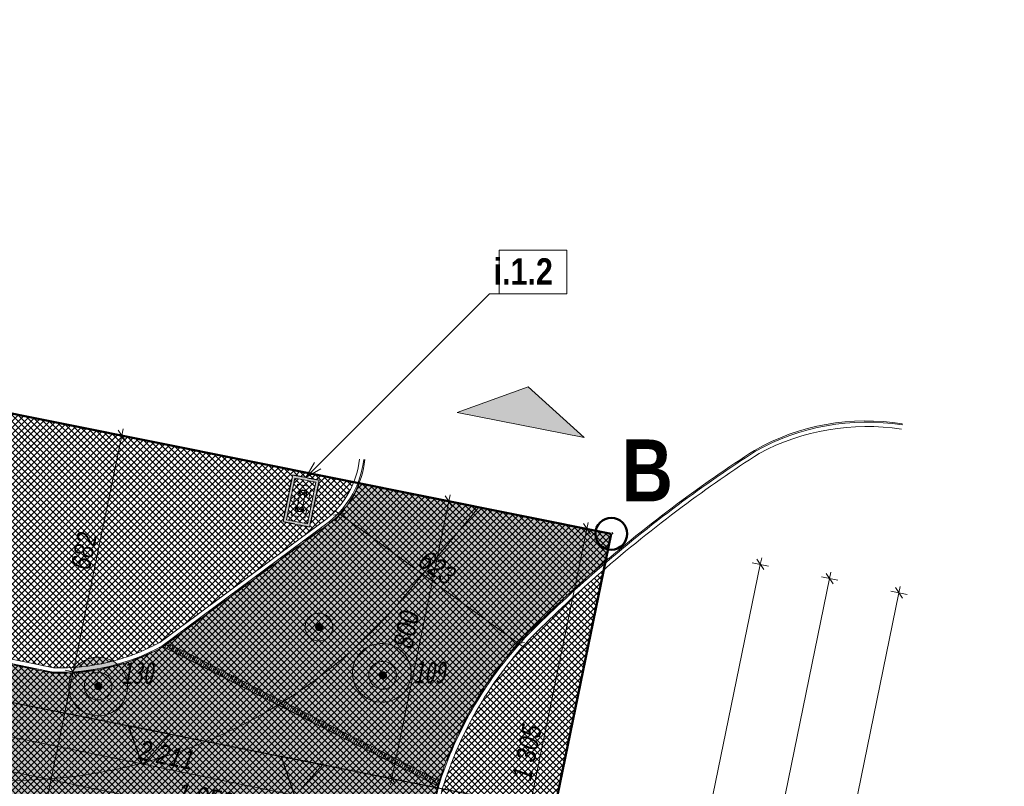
# Model space of a CAD drawing. Header units: metres. Extents: x -94 to 181, y -785 to -637.
# Tile 70 of 70: x 51 to 79, y -694 to -672. Entities that reach past the tile are written whole.
import ezdxf
from ezdxf.xclip import XClip

# ---------------------------------------------------------------- set-up
doc = ezdxf.new("R2010")
doc.units = ezdxf.units.M
doc.header["$MEASUREMENT"] = 0
doc.header["$XCLIPFRAME"] = 0
for name, pattern in [('Krawędzie ukryte', [0.85, 0.6, -0.25]), ('Krawędzie ukryte drobniejsze', [0.425, 0.3, -0.125]), ('Przerywana długa', [1.3, 1, -0.3]), ('Przerywana kopia', [0.5, 0.3, -0.2])]:
    doc.linetypes.add(name, pattern=pattern)
for name, color, linetype, lineweight in [('! Pylony - PZT_Nr_pióra__1', 7, 'Continuous', 13), ('! Pylony - PZT_Nr_pióra__101', 7, 'Continuous', 5), ('! Pylony - PZT_Nr_pióra__19', 255, 'Continuous', 15), ('! Pylony - PZT_Nr_pióra__41', 7, 'Continuous', 15), ('! Pylony - PZT_Nr_pióra__7', 7, 'Continuous', 13), ('! PZT - bilans terenu_Nr_pióra__125', 6, 'Continuous', 25), ('! PZT - bilans terenu_Nr_pióra__242', 4, 'Continuous', 25), ('! PZT - bilans terenu_Nr_pióra__255', 30, 'Continuous', 15), ('0_Nr_pióra__16', 7, 'Continuous', 13), ('Mapa Poniatowa - do zatwierdzenia (3)_39_0_Nr_pióra__1', 7, 'Continuous', 13), ('PZT DRZEWA DO USUNIĘCIA _Nr_pióra__1', 7, 'Continuous', 13), ('PZT DRZEWA DO USUNIĘCIA _Nr_pióra__161', 7, 'Continuous', 5), ('PZT DRZEWA DO USUNIĘCIA _Nr_pióra__20', 1, 'Continuous', 13), ('PZT DRZEWA DO USUNIĘCIA _Nr_pióra__244', 7, 'Continuous', 20), ('PZT_Nr_pióra__1', 7, 'Continuous', 13), ('PZT_Nr_pióra__101', 7, 'Continuous', 5), ('PZT_Nr_pióra__18', 9, 'Continuous', 13), ('PZT_Nr_pióra__21', 7, 'Continuous', 25), ('PZT_Nr_pióra__243', 100, 'Continuous', 25), ('PZT_Nr_pióra__40', 4, 'Continuous', 13), ('PZT_Nr_pióra__41', 7, 'Continuous', 15), ('PZT_Nr_pióra__98', 154, 'Continuous', 13), ('Wymiarowanie - PZT_Nr_pióra__101', 7, 'Continuous', 5), ('Wymiarowanie - PZT_Nr_pióra__161', 7, 'Continuous', 5)]:
    doc.layers.add(name, color=color, linetype=linetype, lineweight=lineweight)
for name, color, linetype, lineweight, true_color in [('! PZT - bilans terenu_Nr_pióra__126', 7, 'Continuous', 25, 0xff0404), ('! PZT - bilans terenu_Nr_pióra__246', 7, 'Continuous', 25, 0x42972d), ('PZT DRZEWA DO USUNIĘCIA _Nr_pióra__220', 7, 'Continuous', 5, 0xd90005), ('PZT_Nr_pióra__214', 7, 'Continuous', 50, 0xac060b), ('PZT_Nr_pióra__232', 7, 'Continuous', 13, 0x24a2ff)]:
    doc.layers.add(name, color=color, linetype=linetype, lineweight=lineweight, true_color=true_color)
for name, color, linetype in [('PZT', 7, 'Continuous'), ('PZT MDCP', 7, 'Continuous'), ('Wymiarowanie - PZT', 7, 'Continuous')]:
    doc.layers.add(name, color=color, linetype=linetype)
doc.styles.add('GENERATED_STYLE_1', font='txt')
doc.styles.add('GENERATED_STYLE_4', font='txt')
doc.styles.add('GENERATED_STYLE_5', font='txt')
doc.linetypes.add('Strzałki kopia', pattern='A,0,[2,PT.D.021.Shx,S=0.015873,R=0,X=0,Y=0],-2.5,0', length=2.5)
doc.dimstyles.new('GENERATED_STYLE__1', dxfattribs={"dimtxt": 0.55, "dimasz": 0.2375, "dimexe": 0.18, "dimexo": 0, "dimgap": 0.09, "dimtad": 1, "dimdec": 0, "dimlfac": 100, "dimzin": 0, "dimdsep": 46, "dimtxsty": 'GENERATED_STYLE_1', "dimblk": 'ARROWHEAD_6', "dimblk1": 'ARROWHEAD_6', "dimblk2": 'ARROWHEAD_6', "dimcen": 0.09, "dimclrd": 7, "dimclre": 7, "dimclrt": 7, "dimadec": 1, "dimazin": 0, "dimtfac": 1, "dimtdec": 4, "dimtmove": 0, "dimatfit": 3, "dimfxl": 0, "dimtolj": 1, "dimtzin": 0, "dimarcsym": 0})
doc.dimstyles.new('GENERATED_STYLE__2', dxfattribs={"dimtxt": 0.55, "dimasz": 0.2375, "dimexe": 0.18, "dimexo": 0, "dimgap": 0.09, "dimtad": 1, "dimdec": 0, "dimlfac": 100, "dimzin": 0, "dimdsep": 46, "dimtxsty": 'GENERATED_STYLE_1', "dimblk": 'ARROWHEAD_6', "dimblk1": 'ARROWHEAD_6', "dimblk2": 'ARROWHEAD_6', "dimcen": 0.09, "dimclrd": 7, "dimclre": 7, "dimclrt": 7, "dimadec": 1, "dimazin": 0, "dimtfac": 1, "dimtdec": 4, "dimtmove": 2, "dimatfit": 3, "dimfxl": 0, "dimtolj": 1, "dimtzin": 0, "dimarcsym": 0})
picture_1 = doc.add_image_def('image1.tif', size_in_pixel=(3509, 6496))
pattern_1 = [(45, (0, 0), (-0.088388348, 0.088388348), []), (135, (0, 0), (0.088388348, 0.088388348), [])]

# ---------------------------------------------------------------- blocks, each defined once
blk = doc.blocks.new('Rysunek_1_39', base_point=(43.899, -710.766))
at = {"layer": 'Mapa Poniatowa - do zatwierdzenia (3)_39_0_Nr_pióra__1'}
image = blk.add_image(picture_1, insert=(-93.597, -636.506), size_in_units=(148.519, 274.99), rotation=-90, dxfattribs=at)
image.set_boundary_path([(-0.5, -0.5), (3508.5, 6495.5)])
blk = doc.blocks.new('*D21')
at = {"layer": 'Wymiarowanie - PZT_Nr_pióra__101', "linetype": 'Continuous'}
for p, q in [((67.71, -720.328), (74.379, -687.863)), ((66.347, -726.963), (67.71, -720.328)), ((67.94, -720.375), (67.48, -720.281)), ((66.577, -727.01), (66.118, -726.916)), ((66.309, -727.147), (66.347, -726.963))]:
    blk.add_line(p, q, dxfattribs=at)
at = {"layer": 'Wymiarowanie - PZT_Nr_pióra__161', "linetype": 'Continuous'}
for p, q in [((67.613, -720.181), (67.807, -720.476)), ((66.25, -726.815), (66.444, -727.111))]:
    blk.add_line(p, q, dxfattribs=at)
at = {"layer": 'Wymiarowanie - PZT_Nr_pióra__101', "insert": (66.815, -724.141), "char_height": 0.55, "attachment_point": 7, "rotation": 78.3916, "style": 'GENERATED_STYLE_1'}
blk.add_mtext('\\A1;{\\fArial Narrow|b0|i1|c238|p34;677}', dxfattribs=at)
blk = doc.blocks.new('ARROWHEAD_6')
at = {"color": 0, "linetype": 'Continuous', "lineweight": 0}
for p, q in [((0, 0), (-1, 0)), ((-0.5, -0.5), (0.5, 0.5))]:
    blk.add_line(p, q, dxfattribs=at)
blk = doc.blocks.new('*D22')
at = {"layer": 'Wymiarowanie - PZT_Nr_pióra__101', "linetype": 'Continuous'}
for p, q in [((67.71, -720.328), (74.379, -687.863)), ((74.609, -687.91), (74.15, -687.815)), ((74.379, -687.863), (74.417, -687.679))]:
    blk.add_line(p, q, dxfattribs=at)
at = {"layer": 'Wymiarowanie - PZT_Nr_pióra__161', "linetype": 'Continuous'}
for p, q in [((74.477, -688.01), (74.282, -687.715)), ((67.613, -720.181), (67.807, -720.476))]:
    blk.add_line(p, q, dxfattribs=at)
at = {"layer": 'Wymiarowanie - PZT_Nr_pióra__101', "insert": (70.778, -704.849), "char_height": 0.55, "attachment_point": 7, "rotation": 78.3916, "style": 'GENERATED_STYLE_1'}
blk.add_mtext('\\A1;{\\fArial Narrow|b0|i1|c238|p34;3\xa0314}', dxfattribs=at)
blk = doc.blocks.new('*D33')
at = {"layer": 'Wymiarowanie - PZT_Nr_pióra__101', "linetype": 'Continuous'}
for p, q in [((72.42, -687.46), (72.458, -687.277)), ((68.16, -708.2), (72.42, -687.46)), ((72.65, -687.507), (72.191, -687.413)), ((68.389, -708.248), (67.93, -708.153)), ((66.287, -717.317), (68.16, -708.2))]:
    blk.add_line(p, q, dxfattribs=at)
at = {"layer": 'Wymiarowanie - PZT_Nr_pióra__161', "linetype": 'Continuous'}
for p, q in [((72.518, -687.608), (72.323, -687.313)), ((68.062, -708.053), (68.257, -708.348))]:
    blk.add_line(p, q, dxfattribs=at)
at = {"layer": 'Wymiarowanie - PZT_Nr_pióra__101', "insert": (70.023, -698.584), "char_height": 0.55, "attachment_point": 7, "rotation": 78.3916, "style": 'GENERATED_STYLE_1'}
blk.add_mtext('\\A1;{\\fArial Narrow|b0|i1|c238|p34;2\xa0117}', dxfattribs=at)
blk = doc.blocks.new('*D36')
at = {"layer": 'Wymiarowanie - PZT_Nr_pióra__101', "linetype": 'Continuous'}
for p, q in [((76.338, -688.265), (76.376, -688.081)), ((68.306, -727.365), (76.338, -688.265)), ((76.568, -688.312), (76.109, -688.218)), ((68.536, -727.413), (68.077, -727.318)), ((68.269, -727.549), (68.306, -727.365))]:
    blk.add_line(p, q, dxfattribs=at)
at = {"layer": 'Wymiarowanie - PZT_Nr_pióra__161', "linetype": 'Continuous'}
for p, q in [((76.436, -688.413), (76.241, -688.117)), ((68.209, -727.218), (68.404, -727.513))]:
    blk.add_line(p, q, dxfattribs=at)
at = {"layer": 'Wymiarowanie - PZT_Nr_pióra__101', "insert": (72.055, -708.569), "char_height": 0.55, "attachment_point": 7, "rotation": 78.3916, "style": 'GENERATED_STYLE_1'}
blk.add_mtext('\\A1;{\\fArial Narrow|b0|i1|c238|p34;3\xa0992}', dxfattribs=at)
blk = doc.blocks.new('*D37')
at = {"layer": 'Wymiarowanie - PZT_Nr_pióra__101', "linetype": 'Continuous'}
for p, q in [((63.841, -685.72), (63.381, -685.626)), ((63.611, -685.673), (63.649, -685.49)), ((62.001, -693.51), (63.611, -685.673)), ((62.231, -693.557), (61.772, -693.463)), ((61.963, -693.693), (62.001, -693.51))]:
    blk.add_line(p, q, dxfattribs=at)
at = {"layer": 'Wymiarowanie - PZT_Nr_pióra__161', "linetype": 'Continuous'}
for p, q in [((63.708, -685.821), (63.514, -685.526)), ((61.904, -693.362), (62.098, -693.657))]:
    blk.add_line(p, q, dxfattribs=at)
at = {"layer": 'Wymiarowanie - PZT_Nr_pióra__101', "insert": (62.583, -689.869), "char_height": 0.55, "attachment_point": 7, "rotation": 78.3916, "style": 'GENERATED_STYLE_1'}
blk.add_mtext('\\A1;{\\fArial Narrow|b0|i1|c238|p34;800}', dxfattribs=at)
blk = doc.blocks.new('Etykieta_9', base_point=(59.572, -685.003))
at = {"layer": 'Wymiarowanie - PZT_Nr_pióra__101', "linetype": 'Continuous'}
for p, q in [((66.954, -678.576), (65.034, -678.576)), ((65.034, -678.576), (65.034, -679.812)), ((65.034, -678.576), (66.954, -678.576)), ((65.034, -679.812), (65.034, -678.576)), ((66.954, -679.812), (66.954, -678.576)), ((66.954, -678.576), (66.954, -679.812)), ((59.572, -685.003), (64.764, -679.812)), ((64.764, -679.812), (65.034, -679.812)), ((65.034, -679.812), (66.954, -679.812)), ((65.034, -679.812), (66.954, -679.812)), ((66.954, -679.812), (65.034, -679.812)), ((59.572, -685.003), (59.814, -684.585)), ((59.572, -685.003), (59.99, -684.762))]:
    blk.add_line(p, q, dxfattribs=at)
at = {"layer": 'Wymiarowanie - PZT_Nr_pióra__101', "insert": (65.994, -678.808), "char_height": 0.75, "attachment_point": 2, "style": 'GENERATED_STYLE_5'}
blk.add_mtext('\\A1;{\\pt0,101;\\fArial Narrow|b1|i0|c238|p34;i.1.2 \\fArial Narrow|b1|i0|c238|p34;\\A1{\\H.66x;\\S^  ;}\\fArial Narrow|b1|i0|c238|p34;\\fArial Narrow|b1|i0|c238|p34;\\A1{\\H.66x;\\S^  ;}\\fArial Narrow|b1|i0|c238|p34;\\fArial Narrow|b1|i0|c238|p34;\\fArial Narrow|b1|i0|c238|p34;\\fArial Narrow|b1|i0|c238|p34;\\fArial Narrow|b1|i0|c238|p34;\\fArial Narrow|b1|i0|c238|p34;\\fArial Narrow|b1|i0|c238|p34;\\fArial Narrow|b1|i0|c238|p34;\\fArial Narrow|b1|i0|c238|p34;\\fArial Narrow|b1|i0|c238|p34;\\fArial Narrow|b1|i0|c238|p34;\\fArial Narrow|b1|i0|c238|p34;\\fArial Narrow|b1|i0|c238|p34;\\fArial Narrow|b1|i0|c238|p34;\\fArial Narrow|b1|i0|c238|p34;\\fArial Narrow|b1|i0|c238|p34;\\fArial Narrow|b1|i0|c238|p34;\\fArial Narrow|b1|i0|c238|p34;\\fArial Narrow|b1|i0|c238|p34;\\fArial Narrow|b1|i0|c238|p34;\\fArial Narrow|b1|i0|c238|p34;\\fArial Narrow|b1|i0|c238|p34;\\fArial Narrow|b1|i0|c238|p34;\\fArial Narrow|b1|i0|c238|p34;\\fArial Narrow|b1|i0|c238|p34;\\fArial Narrow|b1|i0|c238|p34;}', dxfattribs=at)
blk = doc.blocks.new('Symbol wejścia 19_2')
at = {"layer": 'PZT_Nr_pióra__40', "linetype": 'Continuous'}
blk.add_hatch(color=256, dxfattribs=at).paths.add_polyline_path([(0, 0), (3.667, 0), (1.833, 1.1)])
at = {"layer": 'PZT_Nr_pióra__41', "linetype": 'Continuous'}
for p, q in [((0, 0), (1.833, 1.1)), ((3.667, 0), (1.833, 1.1)), ((0, 0), (3.667, 0))]:
    blk.add_line(p, q, dxfattribs=at)
blk = doc.blocks.new('*D74')
at = {"layer": 'Wymiarowanie - PZT_Nr_pióra__101', "linetype": 'Continuous'}
for p, q in [((47.05, -692.697), (47.144, -692.238)), ((47.097, -692.467), (66.195, -696.39)), ((66.148, -696.62), (66.242, -696.161)), ((66.195, -696.39), (66.379, -696.428))]:
    blk.add_line(p, q, dxfattribs=at)
at = {"layer": 'Wymiarowanie - PZT_Nr_pióra__161', "linetype": 'Continuous'}
for p, q in [((47.245, -692.37), (46.949, -692.565)), ((66.047, -696.488), (66.342, -696.293))]:
    blk.add_line(p, q, dxfattribs=at)
at = {"layer": 'Wymiarowanie - PZT_Nr_pióra__101', "insert": (55.892, -694.162), "char_height": 0.55, "attachment_point": 7, "rotation": 348.3916, "style": 'GENERATED_STYLE_1'}
blk.add_mtext('\\A1;{\\fArial Narrow|b0|i1|c238|p34;1\xa0950}', dxfattribs=at)
blk = doc.blocks.new('*D78')
at = {"layer": 'Wymiarowanie - PZT_Nr_pióra__101', "linetype": 'Continuous'}
for p, q in [((52.992, -690.5), (54.365, -683.815)), ((50.358, -703.322), (52.992, -690.5)), ((53.222, -690.547), (52.763, -690.453)), ((48.346, -713.117), (50.358, -703.322)), ((50.588, -703.369), (50.129, -703.274))]:
    blk.add_line(p, q, dxfattribs=at)
at = {"layer": 'Wymiarowanie - PZT_Nr_pióra__161', "linetype": 'Continuous'}
for p, q in [((52.895, -690.352), (53.089, -690.647)), ((50.261, -703.174), (50.456, -703.469))]:
    blk.add_line(p, q, dxfattribs=at)
at = {"layer": 'Wymiarowanie - PZT_Nr_pióra__101', "insert": (51.408, -697.664), "char_height": 0.55, "attachment_point": 7, "rotation": 78.3916, "style": 'GENERATED_STYLE_1'}
blk.add_mtext('\\A1;{\\fArial Narrow|b0|i1|c238|p34;1\xa0309}', dxfattribs=at)
blk = doc.blocks.new('*D79')
at = {"layer": 'Wymiarowanie - PZT_Nr_pióra__101', "linetype": 'Continuous'}
for p, q in [((54.365, -683.815), (54.403, -683.631)), ((52.992, -690.5), (54.365, -683.815)), ((54.595, -683.862), (54.136, -683.767)), ((53.222, -690.547), (52.763, -690.453))]:
    blk.add_line(p, q, dxfattribs=at)
at = {"layer": 'Wymiarowanie - PZT_Nr_pióra__161', "linetype": 'Continuous'}
for p, q in [((54.463, -683.962), (54.268, -683.667)), ((52.895, -690.352), (53.089, -690.647))]:
    blk.add_line(p, q, dxfattribs=at)
at = {"layer": 'Wymiarowanie - PZT_Nr_pióra__101', "insert": (53.465, -687.652), "char_height": 0.55, "attachment_point": 7, "rotation": 78.3916, "style": 'GENERATED_STYLE_1'}
blk.add_mtext('\\A1;{\\fArial Narrow|b0|i1|c238|p34;682}', dxfattribs=at)
blk = doc.blocks.new('*D105')
at = {"layer": 'Wymiarowanie - PZT_Nr_pióra__101', "linetype": 'Continuous'}
for p, q in [((49.238, -690.953), (50.848, -683.115)), ((51.078, -683.162), (50.618, -683.068)), ((50.848, -683.115), (50.886, -682.931)), ((49.468, -691), (49.008, -690.906)), ((49.2, -691.136), (49.238, -690.953))]:
    blk.add_line(p, q, dxfattribs=at)
at = {"layer": 'Wymiarowanie - PZT_Nr_pióra__161', "linetype": 'Continuous'}
for p, q in [((50.945, -683.263), (50.751, -682.967)), ((49.141, -690.805), (49.335, -691.1))]:
    blk.add_line(p, q, dxfattribs=at)
at = {"layer": 'Wymiarowanie - PZT_Nr_pióra__101', "insert": (49.829, -687.529), "char_height": 0.55, "attachment_point": 7, "rotation": 78.3916, "style": 'GENERATED_STYLE_1'}
blk.add_mtext('\\A1;{\\fArial Narrow|b0|i1|c238|p34;800}', dxfattribs=at)
blk = doc.blocks.new('*D111')
at = {"layer": 'Wymiarowanie - PZT_Nr_pióra__101', "linetype": 'Continuous'}
for p, q in [((60.667, -685.855), (60.393, -686.235)), ((60.53, -686.045), (60.378, -685.935)), ((65.581, -689.692), (60.53, -686.045)), ((65.718, -689.502), (65.443, -689.882)), ((65.733, -689.802), (65.581, -689.692))]:
    blk.add_line(p, q, dxfattribs=at)
at = {"layer": 'Wymiarowanie - PZT_Nr_pióra__161', "linetype": 'Continuous'}
for p, q in [((60.704, -686.016), (60.355, -686.073)), ((65.406, -689.72), (65.755, -689.664))]:
    blk.add_line(p, q, dxfattribs=at)
at = {"layer": 'Wymiarowanie - PZT_Nr_pióra__101', "insert": (62.691, -687.47), "char_height": 0.55, "attachment_point": 7, "rotation": 324.1658, "style": 'GENERATED_STYLE_1'}
blk.add_mtext('\\A1;{\\fArial Narrow|b0|i1|c238|p34;623}', dxfattribs=at)
blk = doc.blocks.new('*D115')
at = {"layer": 'Wymiarowanie - PZT_Nr_pióra__101', "linetype": 'Continuous'}
for p, q in [((34.938, -688.991), (44.734, -691.003)), ((44.686, -691.233), (44.781, -690.774)), ((44.734, -691.003), (66.388, -695.452)), ((66.341, -695.681), (66.435, -695.222)), ((66.388, -695.452), (66.571, -695.489))]:
    blk.add_line(p, q, dxfattribs=at)
at = {"layer": 'Wymiarowanie - PZT_Nr_pióra__161', "linetype": 'Continuous'}
for p, q in [((44.881, -690.906), (44.586, -691.101)), ((66.24, -695.549), (66.535, -695.354))]:
    blk.add_line(p, q, dxfattribs=at)
at = {"layer": 'Wymiarowanie - PZT_Nr_pióra__101', "insert": (54.807, -692.96), "char_height": 0.55, "attachment_point": 7, "rotation": 348.3916, "style": 'GENERATED_STYLE_1'}
blk.add_mtext('\\A1;{\\fArial Narrow|b0|i1|c238|p34;2\xa0211}', dxfattribs=at)
blk = doc.blocks.new('*D135')
at = {"layer": 'Wymiarowanie - PZT_Nr_pióra__101', "linetype": 'Continuous'}
for p, q in [((64.891, -699.239), (67.517, -686.456)), ((67.746, -686.503), (67.287, -686.409)), ((67.517, -686.456), (67.555, -686.273)), ((64.569, -700.807), (64.891, -699.239)), ((65.121, -699.286), (64.661, -699.192))]:
    blk.add_line(p, q, dxfattribs=at)
at = {"layer": 'Wymiarowanie - PZT_Nr_pióra__161', "linetype": 'Continuous'}
for p, q in [((67.614, -686.604), (67.42, -686.309)), ((64.794, -699.092), (64.988, -699.387))]:
    blk.add_line(p, q, dxfattribs=at)
at = {"layer": 'Wymiarowanie - PZT_Nr_pióra__101', "insert": (65.937, -693.601), "char_height": 0.55, "attachment_point": 7, "rotation": 78.3916, "style": 'GENERATED_STYLE_1'}
blk.add_mtext('\\A1;{\\fArial Narrow|b0|i1|c238|p34;1\xa0305}', dxfattribs=at)

msp = doc.modelspace()

# ---------------------------------------------------------------- hatches: boundary and pattern name
at = {"layer": '! Pylony - PZT_Nr_pióra__19', "linetype": 'Continuous'}
h = msp.add_hatch(color=256, dxfattribs=at)
h.paths.add_polyline_path([(59.677, -686.411), (59.945, -685.078), (59.2, -684.928), (58.932, -686.262)])
h.paths.add_polyline_path([(59.615, -686.317), (59.026, -686.199), (59.262, -685.023), (59.85, -685.141)], flags=0)
at = {"layer": '! PZT - bilans terenu_Nr_pióra__242', "linetype": 'Continuous'}
h = msp.add_hatch(dxfattribs=at)
h.set_pattern_fill('Bloczki_betonowe_kopia', color=256, style=0, pattern_type=2)
h.set_pattern_definition(pattern_1)
h.paths.add_polyline_path([(18.462, -696.769), (18.29, -695.274), (20.231, -685.827, 0.034274), (20.378, -681.83), (19.977, -677.615), (19.791, -676.888), (28.952, -678.724), (28.605, -679.741, 0.232055), (28.926, -682.12), (30.987, -684.805, 0.108584), (33.551, -686.482, 0.02167), (37.226, -687.41), (52.234, -690.497), (52.423, -690.536, 0.133896), (55.516, -689.796), (60.22, -686.318, 0.152322), (61.077, -685.165), (68.207, -686.595), (68.049, -687.367), (67.921, -687.476), (67.628, -687.732, 0.007662), (66.8, -688.48, 0.005567), (66.173, -689.078), (66.005, -689.243, 0.017405), (65.696, -689.561, 0.023469), (65.033, -690.353, 0.005902), (64.878, -690.562, 0.05924), (63.612, -692.835, 0.021782), (63.293, -693.721), (60.877, -705.482), (59.871, -710.38), (56.344, -709.656), (56.996, -706.482, 0.961191), (56.017, -706.281), (55.365, -709.454), (51.838, -708.73), (50.832, -713.628), (47.306, -712.903), (49.157, -703.891, 0.352559), (48.594, -702.966), (32.617, -699.677, 0.414214), (31.615, -700.332), (30.778, -704.404), (17.456, -701.667)])
h.paths.add_polyline_path([(47.066, -692.617), (35.602, -690.262), (34.113, -697.511), (45.577, -699.866)], flags=0)
at = {"layer": '! PZT - bilans terenu_Nr_pióra__246', "linetype": 'Continuous'}
h = msp.add_hatch(dxfattribs=at)
h.set_pattern_fill('Bloczki_betonowe_kopia', color=256, style=0, pattern_type=2)
h.set_pattern_definition(pattern_1)
h.paths.add_polyline_path([(11.237, -715.665), (12.137, -711.283), (13.171, -706.188), (14.168, -701.304), (15.106, -696.71), (16.696, -688.923), (18.415, -680.497), (19.177, -676.765), (19.552, -676.84, -0.043286), (19.796, -677.652), (20.221, -681.849, -0.028297), (20.083, -685.796), (19.526, -688.508), (18.196, -694.982), (18.172, -695.097, -0.414214), (17.759, -695.369), (17.505, -695.317), (16.02, -702.546), (26.482, -704.695), (26.194, -706.094), (32.874, -707.468), (32.049, -711.476), (38.587, -712.833), (38.293, -714.252), (53.855, -717.482), (54.21, -715.771), (58.726, -716.699), (59.826, -711.341), (60.879, -711.557), (62.328, -704.504), (61.615, -704.358, -0.411874), (61.346, -703.945), (62.61, -697.791), (63.429, -693.802, -0.092883), (65.327, -690.234, -0.02309), (65.995, -689.472, -0.017585), (67.998, -687.611), (66.821, -693.345), (65.059, -701.918), (63.402, -709.989), (62.078, -716.433), (60.588, -723.683), (60.177, -725.685)])
h.paths.add_polyline_path([(20.877, -715.385), (30.183, -717.297), (32.195, -707.501), (22.889, -705.59)], flags=0)
h = msp.add_hatch(dxfattribs=at)
h.set_pattern_fill('Bloczki_betonowe_kopia', color=256, style=0, pattern_type=2)
h.set_pattern_definition(pattern_1)
h.paths.add_polyline_path([(28.76, -679.751, 0.235572), (29.048, -682.032), (29.361, -682.44), (31.101, -684.706, 0.10816), (33.621, -686.348, 0.019599), (37.342, -687.282), (38.372, -687.494), (40.105, -687.85), (47.829, -689.438), (52.44, -690.386, 0.133278), (55.443, -689.665), (60.174, -686.163, 0.12668), (60.926, -685.135), (31.201, -679.175), (29.1, -678.754), (29.066, -678.854), (29.699, -679.025), (29.36, -680.28), (28.728, -680.109), (29.066, -678.854)])
h.paths.add_polyline_path([(35.596, -685.346), (33.084, -684.852), (33.658, -681.938), (36.17, -682.432)], flags=0)
h.paths.add_polyline_path([(41.835, -688.205), (44.577, -688.769), (45.081, -686.321), (42.338, -685.757)], flags=0)
h.paths.add_polyline_path([(58.932, -686.262), (59.677, -686.411), (59.945, -685.078), (59.2, -684.928)], flags=0)
at = {"layer": '! PZT - bilans terenu_Nr_pióra__255', "linetype": 'Continuous'}
h = msp.add_hatch(dxfattribs=at)
h.set_pattern_fill('Bloczki_betonowe_kopia', color=256, style=0, pattern_type=2)
h.set_pattern_definition(pattern_1)
h.paths.add_polyline_path([(59.026, -686.199), (59.615, -686.317), (59.85, -685.141), (59.262, -685.023)])
at = {"layer": 'PZT DRZEWA DO USUNIĘCIA _Nr_pióra__1', "linetype": 'Continuous'}
for points in [[(61.632, -690.613, 1), (61.862, -690.574, 1)], [(53.59, -690.92, 1), (53.82, -690.881, 1)]]:
    msp.add_hatch(color=256, dxfattribs=at).paths.add_polyline_path(points)
at = {"layer": 'PZT DRZEWA DO USUNIĘCIA _Nr_pióra__220', "linetype": 'Continuous', "lineweight": 0, "true_color": 0xa20003}
for points in [[(59.568, -689.35, 1), (60.314, -689.113, 1)], [(61.367, -690.713, 1), (62.114, -690.476, 1)], [(53.325, -691.02, 1), (54.071, -690.783, 1)]]:
    msp.add_hatch(color=14, dxfattribs=at).paths.add_polyline_path(points)
at = {"layer": 'PZT DRZEWA DO USUNIĘCIA _Nr_pióra__220', "linetype": 'Continuous', "lineweight": 0, "true_color": 0x360001}
for points in [[(60.94, -690.816, 1), (62.5, -690.239, 1)], [(52.917, -691.199, 1), (54.478, -690.623, 1)]]:
    msp.add_hatch(color=18, dxfattribs=at).paths.add_polyline_path(points)
at = {"layer": 'PZT DRZEWA DO USUNIĘCIA _Nr_pióra__244', "linetype": 'Continuous'}
msp.add_hatch(color=256, dxfattribs=at).paths.add_polyline_path([(59.833, -689.251, 1), (60.063, -689.211, 1)])
at = {"layer": 'PZT_Nr_pióra__18', "linetype": 'Continuous', "lineweight": 0, "true_color": 0x303030}
h = msp.add_hatch(color=250, dxfattribs=at)
h.paths.add_polyline_path([(18.462, -696.769), (18.29, -695.274), (20.231, -685.827, 0.034274), (20.378, -681.83), (19.977, -677.615), (19.791, -676.888), (28.952, -678.724), (28.605, -679.741, 0.232055), (28.926, -682.12), (30.987, -684.805, 0.108584), (33.551, -686.482, 0.02167), (37.226, -687.41), (52.234, -690.497), (52.423, -690.536, 0.133896), (55.516, -689.796), (60.22, -686.318, 0.152322), (61.077, -685.165), (68.207, -686.595), (68.049, -687.367), (67.921, -687.476), (67.628, -687.732, 0.007662), (66.8, -688.48, 0.005567), (66.173, -689.078), (66.005, -689.243, 0.017405), (65.696, -689.561, 0.023469), (65.033, -690.353, 0.005902), (64.878, -690.562, 0.05924), (63.612, -692.835, 0.021782), (63.293, -693.721), (60.877, -705.482), (59.871, -710.38), (56.344, -709.656), (56.996, -706.482, 0.961191), (56.017, -706.281), (55.365, -709.454), (51.838, -708.73), (50.832, -713.628), (47.306, -712.903), (49.157, -703.891, 0.352559), (48.594, -702.966), (32.617, -699.677, 0.414214), (31.615, -700.332), (30.778, -704.404), (17.456, -701.667)])
h.paths.add_polyline_path([(47.066, -692.617), (35.602, -690.262), (34.113, -697.511), (45.577, -699.866)], flags=0)
at = {"layer": 'PZT_Nr_pióra__18', "linetype": 'Continuous', "lineweight": 0, "true_color": 0x606060}
h = msp.add_hatch(color=251, dxfattribs=at)
h.paths.add_polyline_path([(18.29, -695.274), (20.231, -685.827, 0.034274), (20.378, -681.83), (19.977, -677.615), (19.791, -676.888), (28.952, -678.724), (28.605, -679.741, 0.232055), (28.926, -682.12), (30.987, -684.805, 0.108584), (33.551, -686.482, 0.02167), (37.226, -687.41), (52.234, -690.497), (52.423, -690.536, 0.133896), (55.516, -689.796), (60.22, -686.318, 0.152322), (61.077, -685.165), (68.207, -686.595), (68.049, -687.367), (67.921, -687.476), (67.628, -687.732, 0.007662), (66.8, -688.48, 0.005567), (66.173, -689.078), (66.005, -689.243, 0.017405), (65.696, -689.561, 0.023469), (65.033, -690.353, 0.005902), (64.878, -690.562, 0.05924), (63.612, -692.835, 0.021782), (63.293, -693.721), (60.877, -705.482), (57.35, -704.758), (56.996, -706.482, 0.961191), (56.017, -706.281), (56.371, -704.557), (49.318, -703.108), (49.157, -703.891, 0.352559), (48.594, -702.966), (32.617, -699.677, 0.414214), (31.615, -700.332), (31.784, -699.506), (18.315, -696.739)])
h.paths.add_polyline_path([(34.113, -697.511), (35.602, -690.262), (47.063, -692.616), (45.574, -699.865)], flags=0)

# ---------------------------------------------------------------- linework, layer by layer
at = {"layer": '! Pylony - PZT_Nr_pióra__1', "linetype": 'Przerywana kopia', "flags": 128}
msp.add_lwpolyline([(59.331, -685.189), (59.723, -685.268), (59.546, -686.15), (59.154, -686.072)], close=True, dxfattribs=at)
at = {"layer": '! Pylony - PZT_Nr_pióra__101', "linetype": 'Continuous', "flags": 128}
for points in [[(59.439, -685.423), (59.442, -685.423)], [(59.457, -685.426), (59.515, -685.438)], [(59.53, -685.441), (59.533, -685.441)], [(59.345, -685.893), (59.348, -685.894)], [(59.362, -685.897), (59.421, -685.908)], [(59.436, -685.911), (59.438, -685.912)]]:
    msp.add_lwpolyline(points, dxfattribs=at)
at = {"layer": '! Pylony - PZT_Nr_pióra__41', "linetype": 'Przerywana kopia'}
for p, q in [((59.362, -685.468), (59.587, -685.513)), ((59.47, -685.368), (59.528, -685.379)), ((59.291, -685.821), (59.516, -685.866)), ((59.352, -685.956), (59.41, -685.967))]:
    msp.add_line(p, q, dxfattribs=at)
at = {"layer": '! Pylony - PZT_Nr_pióra__41', "linetype": 'Continuous', "flags": 128}
for points in [[(59.677, -686.411), (59.945, -685.078), (59.2, -684.928), (58.932, -686.262)], [(59.615, -686.317), (59.026, -686.199), (59.262, -685.023), (59.85, -685.141)], [(59.417, -685.979), (59.476, -685.835), (59.517, -685.685), (59.537, -685.531), (59.538, -685.371), (59.462, -685.356), (59.4, -685.504), (59.36, -685.654), (59.339, -685.808), (59.339, -685.963)]]:
    msp.add_lwpolyline(points, close=True, dxfattribs=at)
for points in [[(59.457, -685.365), (59.385, -685.351), (59.362, -685.468), (59.411, -685.478)], [(59.538, -685.504), (59.587, -685.513), (59.611, -685.396), (59.538, -685.381)], [(59.339, -685.953), (59.267, -685.939), (59.291, -685.821), (59.34, -685.831)], [(59.467, -685.856), (59.516, -685.866), (59.493, -685.984), (59.421, -685.97)]]:
    msp.add_lwpolyline(points, dxfattribs=at)
at = {"layer": '! Pylony - PZT_Nr_pióra__7', "linetype": 'Continuous', "flags": 128}
for points in [[(59.373, -685.409), (59.425, -685.42)], [(59.39, -685.453), (59.406, -685.375)], [(59.547, -685.444), (59.599, -685.455)], [(59.566, -685.489), (59.582, -685.411)], [(59.279, -685.88), (59.33, -685.89)], [(59.311, -685.846), (59.296, -685.924)], [(59.453, -685.915), (59.504, -685.925)], [(59.488, -685.881), (59.472, -685.959)]]:
    msp.add_lwpolyline(points, dxfattribs=at)
for points in [[(59.4, -685.404), (59.392, -685.406), (59.388, -685.412), (59.389, -685.42), (59.396, -685.424), (59.403, -685.423), (59.408, -685.416), (59.406, -685.409)], [(59.576, -685.44), (59.569, -685.441), (59.564, -685.448), (59.566, -685.455), (59.572, -685.459), (59.58, -685.458), (59.584, -685.452), (59.583, -685.444)], [(59.305, -685.875), (59.298, -685.876), (59.294, -685.883), (59.295, -685.89), (59.302, -685.895), (59.309, -685.893), (59.313, -685.887), (59.312, -685.879)], [(59.482, -685.91), (59.474, -685.912), (59.47, -685.918), (59.472, -685.926), (59.478, -685.93), (59.485, -685.928), (59.49, -685.922), (59.488, -685.915)]]:
    msp.add_lwpolyline(points, close=True, dxfattribs=at)
at = {"layer": '! PZT - bilans terenu_Nr_pióra__125', "linetype": 'Krawędzie ukryte', "flags": 128}
for points in [[(68.117, -687.308), (67.403, -687.931), (66.575, -688.692, 0.145688), (63.251, -693.926), (62.498, -697.59), (61.843, -700.78), (61.193, -703.942, 0.392342), (61.561, -704.498), (62.151, -704.621), (60.763, -711.38), (59.71, -711.164), (58.609, -716.522), (54.095, -715.595), (53.739, -717.305), (38.472, -714.136), (38.767, -712.717), (32.226, -711.359), (33.051, -707.351), (26.371, -705.979), (26.659, -704.578), (16.197, -702.429), (17.622, -695.494), (17.877, -695.546, 0.414214), (18.29, -695.274), (19.26, -690.552), (20.01, -686.903), (20.231, -685.827, 0.033974), (20.378, -681.83), (20.337, -681.415), (19.977, -677.615), (19.792, -676.888)], [(61.077, -685.165, -0.158625), (60.166, -686.358), (55.516, -689.796, -0.145142), (52.298, -690.51), (37.488, -687.465, -0.020549), (33.573, -686.49, -0.108692), (30.987, -684.805), (28.926, -682.12, -0.232055), (28.605, -679.741), (28.952, -678.724)]]:
    msp.add_lwpolyline(points, format="xyb", dxfattribs=at)
at = {"layer": '! PZT - bilans terenu_Nr_pióra__126', "linetype": 'Krawędzie ukryte drobniejsze', "flags": 128}
msp.add_lwpolyline([(59.677, -686.411), (58.932, -686.262), (59.2, -684.928), (59.945, -685.078)], close=True, dxfattribs=at)
at = {"layer": '0_Nr_pióra__16', "linetype": 'Continuous'}
for p, q in [((55.654, -689.679), (55.586, -689.813)), ((55.708, -689.706), (55.64, -689.84)), ((55.761, -689.733), (55.693, -689.867)), ((55.815, -689.76), (55.747, -689.894)), ((55.922, -689.814), (55.854, -689.948)), ((55.975, -689.842), (55.907, -689.975)), ((56.029, -689.869), (55.961, -690.003)), ((56.082, -689.896), (56.014, -690.03)), ((56.136, -689.923), (56.068, -690.057)), ((56.189, -689.95), (56.122, -690.084)), ((56.243, -689.977), (56.175, -690.111)), ((56.296, -690.004), (56.229, -690.138)), ((56.35, -690.031), (56.282, -690.165)), ((56.457, -690.086), (56.389, -690.22)), ((56.51, -690.113), (56.443, -690.247)), ((56.564, -690.14), (56.496, -690.274)), ((56.617, -690.167), (56.55, -690.301)), ((56.671, -690.194), (56.603, -690.328)), ((56.725, -690.221), (56.657, -690.355)), ((56.778, -690.248), (56.71, -690.382)), ((56.832, -690.276), (56.764, -690.409)), ((56.885, -690.303), (56.817, -690.436)), ((56.992, -690.357), (56.924, -690.491)), ((57.046, -690.384), (56.978, -690.518)), ((57.099, -690.411), (57.031, -690.545)), ((57.153, -690.438), (57.085, -690.572)), ((57.206, -690.465), (57.138, -690.599)), ((57.26, -690.493), (57.192, -690.626)), ((57.313, -690.52), (57.245, -690.653)), ((57.367, -690.547), (57.299, -690.681)), ((57.42, -690.574), (57.353, -690.708)), ((57.527, -690.628), (57.46, -690.762)), ((57.581, -690.655), (57.513, -690.789)), ((57.634, -690.682), (57.567, -690.816)), ((57.688, -690.709), (57.62, -690.843)), ((57.741, -690.737), (57.674, -690.87)), ((57.795, -690.764), (57.727, -690.898)), ((57.848, -690.791), (57.781, -690.925)), ((57.902, -690.818), (57.834, -690.952)), ((57.956, -690.845), (57.888, -690.979)), ((58.063, -690.899), (57.995, -691.033)), ((58.116, -690.926), (58.048, -691.06)), ((58.17, -690.954), (58.102, -691.087)), ((58.223, -690.981), (58.155, -691.114)), ((58.277, -691.008), (58.209, -691.142)), ((58.33, -691.035), (58.262, -691.169)), ((58.384, -691.062), (58.316, -691.196)), ((58.437, -691.089), (58.369, -691.223)), ((58.491, -691.116), (58.423, -691.25)), ((58.598, -691.171), (58.53, -691.304)), ((58.651, -691.198), (58.583, -691.331)), ((58.705, -691.225), (58.637, -691.359)), ((58.758, -691.252), (58.691, -691.386)), ((58.812, -691.279), (58.744, -691.413)), ((58.865, -691.306), (58.798, -691.44)), ((58.919, -691.333), (58.851, -691.467)), ((58.972, -691.36), (58.905, -691.494)), ((59.026, -691.388), (58.958, -691.521)), ((59.133, -691.442), (59.065, -691.576)), ((59.186, -691.469), (59.119, -691.603)), ((59.24, -691.496), (59.172, -691.63)), ((59.294, -691.523), (59.226, -691.657)), ((59.347, -691.55), (59.279, -691.684)), ((59.401, -691.577), (59.333, -691.711)), ((59.454, -691.604), (59.386, -691.738)), ((59.508, -691.632), (59.44, -691.765)), ((59.561, -691.659), (59.493, -691.793)), ((59.668, -691.713), (59.6, -691.847)), ((59.722, -691.74), (59.654, -691.874)), ((59.775, -691.767), (59.707, -691.901)), ((59.829, -691.794), (59.761, -691.928)), ((59.882, -691.821), (59.814, -691.955)), ((59.936, -691.849), (59.868, -691.982)), ((59.989, -691.876), (59.921, -692.009)), ((60.043, -691.903), (59.975, -692.037)), ((60.096, -691.93), (60.029, -692.064)), ((60.203, -691.984), (60.136, -692.118)), ((60.257, -692.011), (60.189, -692.145)), ((60.31, -692.038), (60.243, -692.172)), ((60.364, -692.066), (60.296, -692.199)), ((60.417, -692.093), (60.35, -692.226)), ((60.471, -692.12), (60.403, -692.254)), ((60.525, -692.147), (60.457, -692.281)), ((60.578, -692.174), (60.51, -692.308)), ((60.632, -692.201), (60.564, -692.335)), ((60.739, -692.255), (60.671, -692.389)), ((60.792, -692.282), (60.724, -692.416)), ((60.846, -692.31), (60.778, -692.443)), ((60.899, -692.337), (60.831, -692.471)), ((60.953, -692.364), (60.885, -692.498)), ((61.006, -692.391), (60.938, -692.525)), ((61.06, -692.418), (60.992, -692.552)), ((61.113, -692.445), (61.045, -692.579)), ((61.167, -692.472), (61.099, -692.606)), ((61.274, -692.527), (61.206, -692.66)), ((61.327, -692.554), (61.26, -692.688)), ((61.381, -692.581), (61.313, -692.715)), ((61.434, -692.608), (61.367, -692.742)), ((61.488, -692.635), (61.42, -692.769)), ((61.541, -692.662), (61.474, -692.796)), ((61.595, -692.689), (61.527, -692.823)), ((61.648, -692.716), (61.581, -692.85)), ((61.702, -692.744), (61.634, -692.877)), ((61.809, -692.798), (61.741, -692.932)), ((61.863, -692.825), (61.795, -692.959)), ((61.916, -692.852), (61.848, -692.986)), ((61.97, -692.879), (61.902, -693.013)), ((62.023, -692.906), (61.955, -693.04)), ((62.077, -692.933), (62.009, -693.067)), ((62.13, -692.961), (62.062, -693.094)), ((62.184, -692.988), (62.116, -693.121)), ((62.237, -693.015), (62.169, -693.149)), ((62.344, -693.069), (62.276, -693.203)), ((62.398, -693.096), (62.33, -693.23)), ((62.451, -693.123), (62.383, -693.257)), ((62.505, -693.15), (62.437, -693.284)), ((62.558, -693.177), (62.49, -693.311)), ((62.612, -693.205), (62.544, -693.338)), ((62.665, -693.232), (62.598, -693.366)), ((62.719, -693.259), (62.651, -693.393)), ((62.772, -693.286), (62.705, -693.42)), ((62.879, -693.34), (62.812, -693.474)), ((62.933, -693.367), (62.865, -693.501)), ((62.986, -693.394), (62.919, -693.528)), ((63.04, -693.422), (62.972, -693.555)), ((63.093, -693.449), (63.026, -693.582)), ((63.147, -693.476), (63.079, -693.61)), ((63.201, -693.503), (63.133, -693.637)), ((63.254, -693.53), (63.186, -693.664)), ((63.308, -693.557), (63.24, -693.691))]:
    msp.add_line(p, q, dxfattribs=at)
at = {"layer": '0_Nr_pióra__16', "linetype": 'Continuous', "flags": 128}
for points in [[(55.586, -689.812), (55.8, -689.921), (55.868, -689.787), (55.653, -689.679)], [(55.8, -689.921), (56.336, -690.192), (56.403, -690.059), (55.868, -689.787)], [(56.336, -690.192), (56.871, -690.464), (56.939, -690.33), (56.403, -690.059)], [(56.871, -690.464), (57.406, -690.735), (57.474, -690.601), (56.939, -690.33)], [(57.406, -690.735), (57.941, -691.006), (58.009, -690.872), (57.474, -690.601)], [(57.941, -691.006), (58.476, -691.277), (58.544, -691.143), (58.009, -690.872)], [(58.476, -691.277), (59.012, -691.548), (59.079, -691.415), (58.544, -691.143)], [(59.012, -691.548), (59.547, -691.82), (59.615, -691.686), (59.079, -691.415)], [(59.547, -691.82), (60.082, -692.091), (60.15, -691.957), (59.615, -691.686)], [(60.082, -692.091), (60.617, -692.362), (60.685, -692.228), (60.15, -691.957)], [(60.617, -692.362), (61.152, -692.633), (61.22, -692.499), (60.685, -692.228)], [(61.152, -692.633), (61.688, -692.904), (61.755, -692.771), (61.22, -692.499)], [(61.688, -692.904), (62.223, -693.176), (62.291, -693.042), (61.755, -692.771)], [(62.223, -693.176), (62.758, -693.447), (62.826, -693.313), (62.291, -693.042)], [(62.758, -693.447), (63.293, -693.718), (63.361, -693.584), (62.826, -693.313)]]:
    msp.add_lwpolyline(points, close=True, dxfattribs=at)
at = {"layer": 'PZT DRZEWA DO USUNIĘCIA _Nr_pióra__161', "linetype": 'Continuous', "flags": 128}
for points in [[(60.94, -690.816, 1), (62.5, -690.239, 1)], [(52.917, -691.199, 1), (54.478, -690.623, 1)], [(61.367, -690.713, 1), (62.114, -690.476, 1)], [(53.325, -691.02, 1), (54.071, -690.783, 1)]]:
    msp.add_lwpolyline(points, format="xyb", close=True, dxfattribs=at)
at = {"layer": 'PZT DRZEWA DO USUNIĘCIA _Nr_pióra__244', "linetype": 'Continuous', "flags": 128}
msp.add_lwpolyline([(59.568, -689.35, 1), (60.314, -689.113, 1)], format="xyb", close=True, dxfattribs=at)
at = {"layer": 'PZT_Nr_pióra__1', "linetype": 'Continuous', "flags": 128}
for points in [[(61.615, -704.358, -0.411874), (61.346, -703.945), (63.386, -694.01), (63.429, -693.802, -0.116222), (65.995, -689.472, -0.016817), (67.908, -687.689, -0.018993), (70.208, -685.836, -0.017077), (72.39, -684.322, -0.162441), (76.407, -683.637)], [(61.24, -684.494, -0.194884), (60.279, -686.274), (55.516, -689.796, -0.133896), (52.423, -690.536), (52.235, -690.497)], [(61.21, -684.492, -0.194692), (60.237, -686.25), (55.501, -689.77, -0.133774), (52.426, -690.506), (52.241, -690.468)], [(61.09, -684.488, -0.193904), (60.174, -686.163), (55.443, -689.665, -0.133278), (52.44, -690.386), (52.265, -690.351)]]:
    msp.add_lwpolyline(points, format="xyb", dxfattribs=at)
for points in [[(52.235, -690.497), (47.631, -689.55), (42.069, -688.407)], [(52.241, -690.468), (47.637, -689.521), (42.075, -688.377)], [(52.265, -690.351), (47.662, -689.403), (42.099, -688.26)]]:
    msp.add_lwpolyline(points, dxfattribs=at)
at = {"layer": 'PZT_Nr_pióra__101', "linetype": 'Continuous', "flags": 128}
for points in [[(61.561, -704.498, -0.415103), (61.201, -703.904), (63.251, -693.926), (63.293, -693.718, -0.115734), (65.859, -689.388, -0.016817), (67.772, -687.605, -0.018993), (70.072, -685.751, -0.017077), (72.255, -684.238, -0.171712), (76.432, -683.489), (76.426, -683.519)], [(61.567, -704.47, -0.395664), (61.228, -703.921), (63.276, -693.951), (63.319, -693.744, -0.116222), (65.884, -689.413, -0.016817), (67.798, -687.63, -0.018993), (70.097, -685.777, -0.017077), (72.28, -684.263, -0.167961), (76.426, -683.519)]]:
    msp.add_lwpolyline(points, format="xyb", dxfattribs=at)
at = {"layer": 'PZT_Nr_pióra__21', "linetype": 'Continuous', "flags": 128}
msp.add_lwpolyline([(10.226, -683.129), (74.585, -696.033)], dxfattribs=at)
for points in [[(55.737, -692.254), (54.948, -693.138), (54.561, -692.018)], [(60.052, -693.119), (59.262, -694.003), (58.875, -692.883)]]:
    msp.add_lwpolyline(points, close=True, dxfattribs=at)
at = {"layer": 'PZT_Nr_pióra__214', "linetype": 'Continuous', "flags": 128}
msp.add_lwpolyline([(68.207, -686.595), (19.177, -676.765), (11.237, -715.665), (60.177, -725.685)], close=True, dxfattribs=at)
at = {"layer": 'PZT_Nr_pióra__214', "linetype": 'Continuous'}
msp.add_circle((68.207, -686.595), 0.45, dxfattribs=at)
at = {"layer": 'PZT_Nr_pióra__232', "linetype": 'Continuous'}
msp.add_line((63.293, -693.718), (55.501, -689.77), dxfattribs=at)
at = {"layer": 'PZT_Nr_pióra__243', "linetype": 'Przerywana długa'}
msp.add_line((68.259, -686.6), (68.235, -686.559), dxfattribs=at)
at = {"layer": 'PZT_Nr_pióra__98', "linetype": 'Strzałki kopia', "flags": 128}
msp.add_lwpolyline([(24.502, -677.832), (24.238, -681.197, 0.30118), (30.707, -689.463), (35.55, -690.532), (47.008, -692.885), (49.957, -693.517, 0.236603), (62.113, -688.651), (64.465, -685.845)], format="xyb", dxfattribs=at)

# ---------------------------------------------------------------- block references
at = {"layer": 'PZT', "color": 8, "linetype": 'Continuous', "lineweight": 5, "xscale": -1, "rotation": 348.9016417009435}
msp.add_blockref('Symbol wejścia 19_2', (67.444, -683.873), dxfattribs=at)
at = {"layer": 'PZT MDCP', "linetype": 'Continuous'}
ref = msp.add_blockref('Rysunek_1_39', (43.899, -710.766), dxfattribs=at)
XClip(ref).set_block_clipping_path([(-93.5966232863, -785.025747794), (181.3936544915, -636.5063033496)])
at = {"layer": 'Wymiarowanie - PZT', "linetype": 'Continuous'}
msp.add_blockref('Etykieta_9', (59.572, -685.003), dxfattribs=at)

# ---------------------------------------------------------------- texts
at = {"layer": 'PZT DRZEWA DO USUNIĘCIA _Nr_pióra__20', "linetype": 'Continuous', "char_height": 0.625, "attachment_point": 9, "style": 'GENERATED_STYLE_4'}
for s, insert in [('\\A1;{\\W0.700000x;\\fMS Gothic|b0|i1|c238|p49;130}', (55.255, -690.849)), ('\\A1;{\\W0.700000x;\\fMS Gothic|b0|i1|c238|p49;109}', (63.512, -690.831))]:
    msp.add_mtext(s, dxfattribs=dict(at, insert=insert))
at = {"layer": 'PZT_Nr_pióra__214', "linetype": 'Continuous', "insert": (69.225, -683.93), "char_height": 1.75, "width": 1.25, "attachment_point": 2, "style": 'GENERATED_STYLE_5'}
msp.add_mtext('\\A1;{\\fArial Narrow|b1|i0|c238|p34;B}', dxfattribs=at)

# ---------------------------------------------------------------- dimensions: what is measured, and where the dimension line sits
at = {"layer": 'Wymiarowanie - PZT', "linetype": 'Continuous'}
for base, p1, p2, angle, dimstyle, picture, middle, turn in [((50.848, -683.115), (49.638, -691.035), (51.544, -683.258), 78.3916, 'GENERATED_STYLE__1', '*D105', (49.686, -686.86), 78.3916), ((54.365, -683.815), (52.385, -690.375), (55.379, -684.023), 78.3916, 'GENERATED_STYLE__1', '*D79', (53.321, -686.984), 78.3916), ((52.992, -690.5), (52.844, -703.832), (52.385, -690.375), 78.3916, 'GENERATED_STYLE__1', '*D78', (51.328, -696.688), 78.3916), ((63.611, -685.673), (62, -693.509), (63.615, -685.674), 78.3916, 'GENERATED_STYLE__2', '*D37', (62.44, -689.2), 78.3916), ((60.53, -686.045), (65.594, -689.673), (60.549, -686.017), 144.1658, 'GENERATED_STYLE__1', '*D111', (63.36, -687.614), 324.1658), ((67.517, -686.456), (45.337, -695.223), (67.516, -686.456), 78.3916, 'GENERATED_STYLE__1', '*D135', (65.857, -692.625), 78.3916), ((72.42, -687.46), (48.127, -704.085), (68.207, -686.595), 78.3916, 'GENERATED_STYLE__1', '*D33', (69.937, -697.635), 78.3916), ((74.379, -687.863), (53.855, -717.482), (68.207, -686.595), 78.3916, 'GENERATED_STYLE__1', '*D22', (70.697, -703.873), 78.3916), ((76.338, -688.265), (66.347, -726.963), (68.207, -686.595), 78.3916, 'GENERATED_STYLE__1', '*D36', (71.975, -707.592), 78.3916), ((67.71, -720.328), (64.388, -726.561), (53.855, -717.482), 78.3916, 'GENERATED_STYLE__1', '*D21', (66.671, -723.472), 78.3916), ((66.388, -695.452), (44.49, -692.19), (64.172, -706.237), 348.3916, 'GENERATED_STYLE__1', '*D115', (55.756, -692.875), 348.3916), ((66.195, -696.39), (47.066, -692.617), (63.959, -707.276), 348.3916, 'GENERATED_STYLE__1', '*D74', (56.869, -694.082), 348.3916)]:
    dim = msp.add_linear_dim(base=base, p1=p1, p2=p2, angle=angle, dimstyle=dimstyle, dxfattribs=at)
    dim.commit()
    dim.dimension.update_dxf_attribs({"geometry": picture, "text_midpoint": middle, "dimtype": 160, "text_rotation": turn})

doc.saveas('drawing.dxf')
